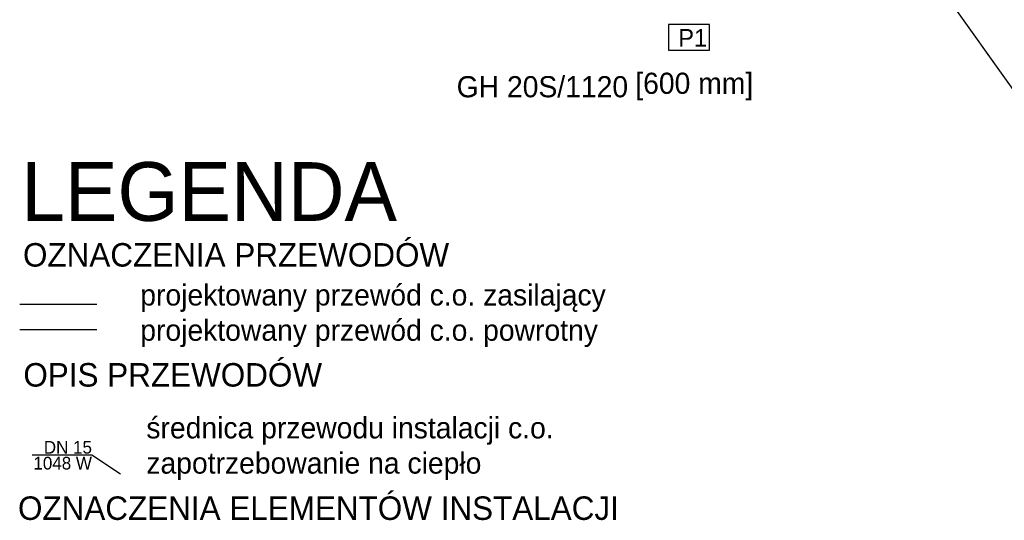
# Model space of a CAD drawing. Header units: millimetres. Extents: x -4202 to 34589, y -2795 to 14011.
# Tile 5 of 117: x -4175 to -3337, y 2751 to 3177. Entities that reach past the tile are written whole.
import ezdxf
from ezdxf.lldxf.tags import DXFTag

# ---------------------------------------------------------------- set-up
doc = ezdxf.new("R2010")
doc.units = ezdxf.units.MM
doc.layers.add('IS_Opisy_działek_Therm', color=7, linetype='SOLID')
doc.layers.add('IS_Text_Odbiornikow_Therm', color=7, linetype='Continuous')
doc.layers.add('IS_Powrót', color=5, linetype='DASH', lineweight=30, true_color=0x0000ff)
doc.layers.add('IS_Zasilanie', color=1, linetype='SOLID', lineweight=30, true_color=0xff0000)
doc.layers.add('TK-IS-LEGENDA', color=7, linetype='Continuous', lineweight=30)
doc.layers.add('TK_LEGENDA', color=7, linetype='Continuous', lineweight=13)
doc.styles.add('!S', font='txt')
tags = doc.linetypes.add('DASH', pattern=[15, 10, -5]).pattern_tags.tags
tags[6:7] = [DXFTag(74, 4), DXFTag(75, 0), DXFTag(340, '0'), DXFTag(46, 0.0), DXFTag(50, 0.0), DXFTag(44, 0.0), DXFTag(45, 0.0)]
tags[4:5] = [DXFTag(74, 4), DXFTag(75, 0), DXFTag(340, '0'), DXFTag(46, 0.0), DXFTag(50, 0.0), DXFTag(44, 0.0), DXFTag(45, 0.0)]
tags = doc.linetypes.add('SOLID', pattern=[10, 10, 0]).pattern_tags.tags
tags[6:7] = [DXFTag(74, 4), DXFTag(75, 0), DXFTag(340, '0'), DXFTag(46, 0.0), DXFTag(50, 0.0), DXFTag(44, 0.0), DXFTag(45, 0.0)]
tags[4:5] = [DXFTag(74, 4), DXFTag(75, 0), DXFTag(340, '0'), DXFTag(46, 0.0), DXFTag(50, 0.0), DXFTag(44, 0.0), DXFTag(45, 0.0)]

msp = doc.modelspace()

# ---------------------------------------------------------------- linework, layer by layer
at = {"layer": 'IS_Opisy_działek_Therm', "lineweight": -3}
msp.add_line((-3330.082, 3117.884), (-3387.674, 3198.888), dxfattribs=at)
at = {"layer": 'IS_Opisy_działek_Therm'}
for p, q in [((-4113.671, 2806.49), (-4164.612, 2806.49)), ((-4089.371, 2790.47), (-4113.671, 2806.49))]:
    msp.add_line(p, q, dxfattribs=at)
at = {"layer": 'IS_Powrót'}
msp.add_line((-4175.127, 2913.69), (-4109.451, 2913.69), dxfattribs=at)
at = {"layer": 'IS_Zasilanie'}
msp.add_line((-4175.127, 2935.215), (-4109.451, 2935.215), dxfattribs=at)
at = {"layer": 'IS_Zasilanie', "lineweight": -3}
msp.add_lwpolyline([(-3623.109, 3151.548), (-3588.309, 3151.548), (-3588.309, 3173.333), (-3623.109, 3173.333)], close=True, dxfattribs=at)

# ---------------------------------------------------------------- texts
at = {"layer": 'IS_Opisy_działek_Therm', "char_height": 10.8, "style": '!S'}
for s, insert, attachment_point in [('DN 15}', (-4113.671, 2807.786), 9), ('1048 W}', (-4113.671, 2805.194), 3)]:
    msp.add_mtext(s, dxfattribs=dict(at, insert=insert, attachment_point=attachment_point))
at = {"layer": 'IS_Text_Odbiornikow_Therm', "linetype": 'SOLID', "char_height": 18, "style": '!S'}
for s, insert, attachment_point in [('GH 20S/1120}', (-3657.531, 3111.074), 9), ('[600 mm]', (-3651.423, 3108.836), 7)]:
    msp.add_mtext(s, dxfattribs=dict(at, insert=insert, attachment_point=attachment_point))
at = {"layer": 'IS_Zasilanie', "lineweight": -3, "insert": (-3614.823, 3169.446), "char_height": 15, "width": 224.97222, "attachment_point": 1, "style": '!S'}
msp.add_mtext('P1', dxfattribs=at)
at = {"layer": 'TK-IS-LEGENDA', "insert": (-4072.549, 2952.012), "char_height": 18, "attachment_point": 1, "style": '!S'}
msp.add_mtext_dynamic_manual_height_columns('projektowany przewód c.o. zasilający                     \\Pprojektowany przewód c.o. powrotny ', width=1150.47296, gutter_width=100, heights=[523.99], dxfattribs=at).dxf.set("width", 575.23648)
at = {"layer": 'TK_LEGENDA', "attachment_point": 1, "style": '!S'}
for s, insert, char_height, width in [('LEGENDA', (-4173.729, 3056.094), 50, 1432.49558), ('OZNACZENIA PRZEWODÓW ', (-4172.328, 2987.175), 20, 1432.49558), ('OPIS PRZEWODÓW', (-4171.992, 2885.005), 20, 1432.49558), ('średnica przewodu instalacji c.o. zapotrzebowanie na ciepło', (-4067.369, 2838.885), 18, 367.59953), ('OZNACZENIA ELEMENTÓW INSTALACJI', (-4176.581, 2771.481), 20, 1432.49558)]:
    msp.add_mtext(s, dxfattribs=dict(at, insert=insert, char_height=char_height, width=width))

doc.saveas('drawing.dxf')
